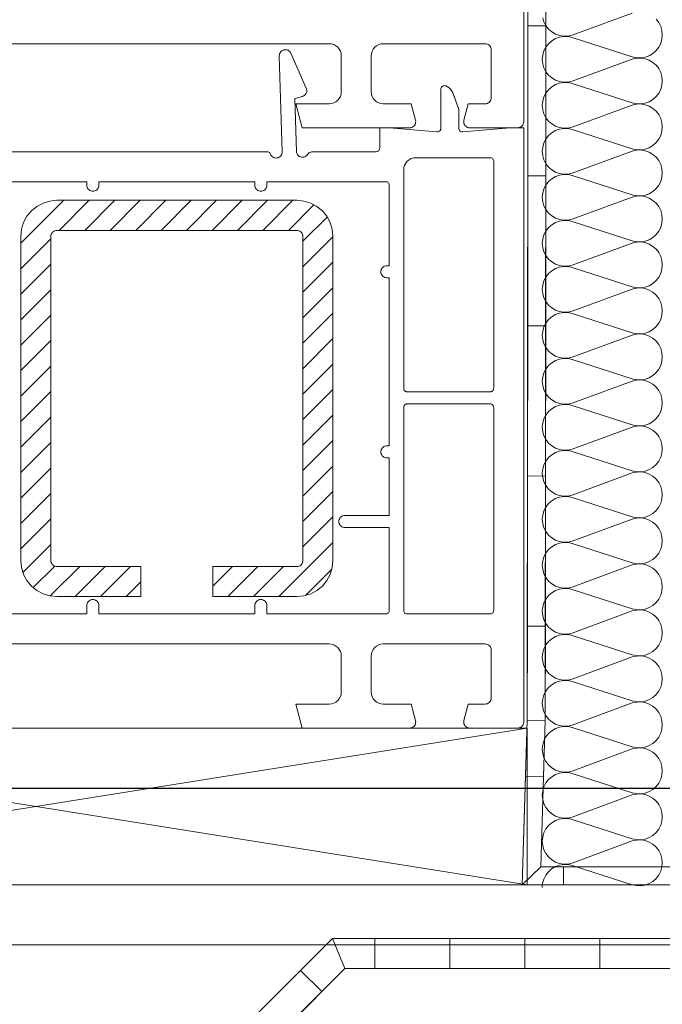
# Model space of a CAD drawing. Header units: metres. Extents: x 69 to 122.5, y -21.4 to -4.6.
# Tile 95 of 250: x 77.3829 to 77.4365, y -15.4139 to -15.3319. Entities that reach past the tile are written whole.
import ezdxf

# ---------------------------------------------------------------- set-up
doc = ezdxf.new("R2010")
doc.units = ezdxf.units.M
doc.header["$LTSCALE"] = 0.02
doc.linetypes.add('gestrichelt - 01', pattern=[2, 1, -1])
for name, color, linetype, lineweight in [('013_Beton und Stahlbetonarbeiten-330 Außenstützen', 7, 'Continuous', 25), ('013_Beton und Stahlbetonarbeiten-allg.', 7, 'Continuous', 13), ('032_Metallarbeiten-Fenster', 7, 'Continuous', 5), ('Keine', 7, 'Continuous', 9)]:
    doc.layers.add(name, color=color, linetype=linetype, lineweight=lineweight)

msp = doc.modelspace()

# ---------------------------------------------------------------- linework, layer by layer
at = {"layer": '013_Beton und Stahlbetonarbeiten-330 Außenstützen', "color": 7, "linetype": 'gestrichelt - 01', "lineweight": 25}
msp.add_lwpolyline([(77.66, -15.395915), (77.38, -15.395915), (77.38, -15.545915), (76.784, -15.545915)], dxfattribs=at)
at = {"layer": '013_Beton und Stahlbetonarbeiten-allg.', "color": 7, "linetype": 'Continuous', "lineweight": 18}
msp.add_lwpolyline([(78.572974, -16.160915), (78.722974, -16.010915), (79.2, -16.010915), (79.2, -15.410915), (77.41, -15.410915), (77.395, -15.425915), (77.395, -15.545915), (77.38, -15.560915), (76.84078, -15.560915), (76.82578, -15.575915), (76.82578, -16.160915)], close=True, dxfattribs=at)
at = {"layer": '032_Metallarbeiten-Fenster', "color": 181, "linetype": 'Continuous', "lineweight": 9, "true_color": 0x9f7fff}
for p, q in [((77.383003, -15.350516), (77.386582, -15.346937)), ((77.386203, -15.349437), (77.388703, -15.346937)), ((77.388325, -15.349437), (77.390825, -15.346937)), ((77.390446, -15.349437), (77.392946, -15.346937)), ((77.392567, -15.349437), (77.395067, -15.346937)), ((77.394689, -15.349437), (77.397189, -15.346937)), ((77.39681, -15.349437), (77.39931, -15.346937)), ((77.398931, -15.349437), (77.401431, -15.346937)), ((77.401053, -15.349437), (77.403553, -15.346937)), ((77.403174, -15.349437), (77.405674, -15.346937)), ((77.405295, -15.349437), (77.407422, -15.34731)), ((77.406503, -15.35035), (77.408527, -15.348326)), ((77.383003, -15.352637), (77.385503, -15.350137)), ((77.406503, -15.352471), (77.409003, -15.349971)), ((77.383003, -15.354758), (77.385503, -15.352258)), ((77.406503, -15.354593), (77.409003, -15.352093)), ((77.383003, -15.35688), (77.385503, -15.35438)), ((77.406503, -15.356714), (77.409003, -15.354214)), ((77.406503, -15.358835), (77.409003, -15.356335)), ((77.383003, -15.359001), (77.385503, -15.356501)), ((77.383003, -15.361122), (77.385503, -15.358622)), ((77.406503, -15.360957), (77.409003, -15.358457)), ((77.383003, -15.363243), (77.385503, -15.360743)), ((77.406503, -15.363078), (77.409003, -15.360578)), ((77.383003, -15.365365), (77.385503, -15.362865)), ((77.406503, -15.365199), (77.409003, -15.362699)), ((77.383003, -15.367486), (77.385503, -15.364986)), ((77.406503, -15.367321), (77.409003, -15.364821)), ((77.383003, -15.369607), (77.385503, -15.367107)), ((77.406503, -15.369442), (77.409003, -15.366942)), ((77.383003, -15.371729), (77.385503, -15.369229)), ((77.406503, -15.371563), (77.409003, -15.369063)), ((77.406503, -15.373685), (77.409003, -15.371185)), ((77.383003, -15.37385), (77.385503, -15.37135)), ((77.383003, -15.375971), (77.385503, -15.373471)), ((77.406503, -15.375806), (77.409003, -15.373306)), ((77.383181, -15.377915), (77.385503, -15.375593)), ((77.404494, -15.379937), (77.409003, -15.375427)), ((77.384035, -15.379183), (77.385818, -15.3774)), ((77.385456, -15.379883), (77.387902, -15.377437)), ((77.387523, -15.379937), (77.390023, -15.377437)), ((77.389645, -15.379937), (77.392145, -15.377437)), ((77.399003, -15.379063), (77.40063, -15.377437)), ((77.400251, -15.379937), (77.402751, -15.377437)), ((77.402373, -15.379937), (77.404873, -15.377437)), ((77.40671, -15.379842), (77.408909, -15.377643)), ((77.391766, -15.379937), (77.393003, -15.378699))]:
    msp.add_line(p, q, dxfattribs=at)
at = {"layer": '032_Metallarbeiten-Fenster', "color": 7, "linetype": 'Continuous', "lineweight": 18}
for p, q in [((77.425202, -15.403949), (77.3434, -15.390885)), ((77.3434, -15.403949), (77.425202, -15.390885))]:
    msp.add_line(p, q, dxfattribs=at)
at = {"layer": '032_Metallarbeiten-Fenster', "color": 7, "linetype": 'Continuous', "lineweight": 9}
msp.add_lwpolyline([(77.5577, -15.408971), (77.50325, -15.408949), (77.50325, -15.403949), (77.47175, -15.404002), (77.471706, -15.395915), (77.458514, -15.395915), (77.457937, -15.403949), (77.424778, -15.403944), (77.425202, -15.390236), (77.425278, -15.311401), (77.425278, -15.223714)], dxfattribs=at)
at = {"layer": '032_Metallarbeiten-Fenster'}
for points in [[(77.3711, -15.333895), (77.4087, -15.333895), (77.4087, -15.333895), (77.408895, -15.333914), (77.409083, -15.333971), (77.409256, -15.334064), (77.409407, -15.334188), (77.409532, -15.33434), (77.409624, -15.334512), (77.409681, -15.3347), (77.4097, -15.334895), (77.4097, -15.337895), (77.4097, -15.337895), (77.409681, -15.33809), (77.409624, -15.338278), (77.409532, -15.338451), (77.409407, -15.338602), (77.409256, -15.338727), (77.409083, -15.338819), (77.408895, -15.338876), (77.4087, -15.338895), (77.4059, -15.338895), (77.406436, -15.340895), (77.4154, -15.340895), (77.4154, -15.340895), (77.415491, -15.340887), (77.415579, -15.340862), (77.415661, -15.340821), (77.415735, -15.340767), (77.415797, -15.3407), (77.415846, -15.340622), (77.41588, -15.340537), (77.415897, -15.340447), (77.415899, -15.340356), (77.415883, -15.340266), (77.415516, -15.338895), (77.4132, -15.338895), (77.4132, -15.338895), (77.413005, -15.338876), (77.412817, -15.338819), (77.412645, -15.338727), (77.412493, -15.338602), (77.412369, -15.338451), (77.412276, -15.338278), (77.412219, -15.33809), (77.4122, -15.337895), (77.4122, -15.334895), (77.4122, -15.334895), (77.412219, -15.3347), (77.412276, -15.334512), (77.412369, -15.33434), (77.412493, -15.334188), (77.412645, -15.334064), (77.412817, -15.333971), (77.413005, -15.333914), (77.4132, -15.333895), (77.4217, -15.333895), (77.4217, -15.333895), (77.421787, -15.333903), (77.421871, -15.333925), (77.42195, -15.333962), (77.422022, -15.334012), (77.422083, -15.334074), (77.422133, -15.334145), (77.42217, -15.334224), (77.422193, -15.334308), (77.4222, -15.334395), (77.4222, -15.338395), (77.4222, -15.338395), (77.422193, -15.338482), (77.42217, -15.338566), (77.422133, -15.338645), (77.422083, -15.338717), (77.422022, -15.338778), (77.42195, -15.338828), (77.421871, -15.338865), (77.421787, -15.338888), (77.4217, -15.338895), (77.420284, -15.338895), (77.419917, -15.340266), (77.419917, -15.340266), (77.419902, -15.340356), (77.419903, -15.340447), (77.419921, -15.340537), (77.419955, -15.340622), (77.420003, -15.3407), (77.420066, -15.340767), (77.420139, -15.340821), (77.420221, -15.340862), (77.420309, -15.340887), (77.4204, -15.340895), (77.4244, -15.340895), (77.4244, -15.340895), (77.424498, -15.340886), (77.424591, -15.340857), (77.424678, -15.340811), (77.424754, -15.340749), (77.424816, -15.340673), (77.424862, -15.340587), (77.424891, -15.340493), (77.4249, -15.340395), (77.4249, -15.290905)], [(77.3711, -15.383885), (77.4087, -15.383885), (77.4087, -15.383885), (77.408895, -15.383904), (77.409083, -15.383961), (77.409256, -15.384054), (77.409407, -15.384178), (77.409532, -15.38433), (77.409624, -15.384503), (77.409681, -15.38469), (77.4097, -15.384885), (77.4097, -15.387885), (77.4097, -15.387885), (77.409681, -15.38808), (77.409624, -15.388268), (77.409532, -15.388441), (77.409407, -15.388592), (77.409256, -15.388717), (77.409083, -15.388809), (77.408895, -15.388866), (77.4087, -15.388885), (77.4059, -15.388885), (77.406436, -15.390885), (77.4154, -15.390885), (77.4154, -15.390885), (77.415491, -15.390877), (77.415579, -15.390852), (77.415661, -15.390811), (77.415735, -15.390757), (77.415797, -15.39069), (77.415846, -15.390612), (77.41588, -15.390527), (77.415897, -15.390437), (77.415899, -15.390346), (77.415883, -15.390256), (77.415516, -15.388885), (77.4132, -15.388885), (77.4132, -15.388885), (77.413005, -15.388866), (77.412817, -15.388809), (77.412645, -15.388717), (77.412493, -15.388592), (77.412369, -15.388441), (77.412276, -15.388268), (77.412219, -15.38808), (77.4122, -15.387885), (77.4122, -15.384885), (77.4122, -15.384885), (77.412219, -15.38469), (77.412276, -15.384503), (77.412369, -15.38433), (77.412493, -15.384178), (77.412645, -15.384054), (77.412817, -15.383961), (77.413005, -15.383904), (77.4132, -15.383885), (77.4217, -15.383885), (77.4217, -15.383885), (77.421787, -15.383893), (77.421871, -15.383915), (77.42195, -15.383952), (77.422022, -15.384002), (77.422083, -15.384064), (77.422133, -15.384135), (77.42217, -15.384214), (77.422193, -15.384298), (77.4222, -15.384385), (77.4222, -15.388385), (77.4222, -15.388385), (77.422193, -15.388472), (77.42217, -15.388556), (77.422133, -15.388635), (77.422083, -15.388707), (77.422022, -15.388768), (77.42195, -15.388818), (77.421871, -15.388855), (77.421787, -15.388878), (77.4217, -15.388885), (77.420284, -15.388885), (77.419917, -15.390256), (77.419917, -15.390256), (77.419902, -15.390346), (77.419903, -15.390437), (77.419921, -15.390527), (77.419955, -15.390612), (77.420003, -15.39069), (77.420066, -15.390757), (77.420139, -15.390812), (77.420221, -15.390852), (77.420309, -15.390877), (77.4204, -15.390885), (77.4244, -15.390885), (77.4244, -15.390885), (77.424498, -15.390876), (77.424591, -15.390847), (77.424678, -15.390801), (77.424754, -15.390739), (77.424816, -15.390663), (77.424862, -15.390577), (77.424891, -15.390483), (77.4249, -15.390385), (77.4249, -15.340895), (77.423786, -15.340895), (77.419826, -15.341242), (77.419826, -15.341242), (77.419771, -15.341241), (77.419717, -15.341231), (77.419665, -15.341211), (77.419619, -15.341182), (77.419578, -15.341144), (77.419545, -15.3411), (77.41952, -15.341051), (77.419505, -15.340998), (77.4195, -15.340943), (77.4195, -15.339561), (77.4195, -15.339561), (77.419485, -15.339388), (77.41944, -15.339219), (77.418996, -15.337999), (77.418996, -15.337999), (77.418923, -15.337842), (77.418824, -15.337701), (77.418702, -15.337578), (77.418561, -15.337478), (77.418405, -15.337404), (77.418405, -15.337404), (77.418349, -15.337389), (77.418291, -15.337385), (77.418234, -15.337393), (77.418179, -15.337411), (77.418129, -15.337439), (77.418085, -15.337476), (77.418049, -15.337521), (77.418022, -15.337572), (77.418006, -15.337628), (77.418, -15.337685), (77.418, -15.340943), (77.418, -15.340943), (77.417995, -15.340998), (77.41798, -15.341051), (77.417955, -15.3411), (77.417922, -15.341144), (77.417882, -15.341182), (77.417835, -15.341211), (77.417783, -15.341231), (77.417729, -15.341241), (77.417674, -15.341242), (77.413714, -15.340895), (77.4129, -15.340895), (77.4129, -15.342585), (77.4129, -15.342585), (77.412896, -15.342637), (77.412882, -15.342688), (77.41286, -15.342735), (77.41283, -15.342778), (77.412793, -15.342815), (77.41275, -15.342845), (77.412703, -15.342867), (77.412652, -15.342881), (77.4126, -15.342885), (77.407316, -15.342885), (77.407316, -15.342885), (77.407232, -15.342892), (77.407151, -15.342913), (77.407074, -15.342948), (77.407004, -15.342994), (77.406943, -15.343052), (77.406892, -15.34312), (77.406892, -15.34312), (77.406832, -15.343197), (77.406758, -15.343261), (77.406673, -15.34331), (77.40658, -15.343341), (77.406483, -15.343354), (77.406385, -15.343347), (77.406291, -15.343321), (77.406203, -15.343278), (77.406126, -15.343218), (77.406061, -15.343144), (77.406013, -15.343059), (77.405981, -15.342966), (77.405969, -15.342868), (77.405841, -15.33847), (77.406466, -15.338283), (77.406466, -15.338283), (77.406553, -15.338248), (77.406632, -15.338197), (77.4067, -15.338132), (77.406755, -15.338056), (77.406794, -15.33797), (77.406817, -15.337879), (77.406822, -15.337785), (77.40681, -15.337692), (77.40678, -15.337603), (77.405495, -15.33469), (77.405495, -15.33469), (77.405454, -15.334615), (77.4054, -15.334548), (77.405336, -15.334491), (77.405262, -15.334445), (77.405182, -15.334414), (77.405098, -15.334396), (77.405012, -15.334393), (77.404927, -15.334404), (77.404927, -15.334404), (77.404845, -15.33443), (77.404769, -15.33447), (77.404701, -15.334522), (77.404642, -15.334586), (77.404596, -15.334658), (77.404562, -15.334737), (77.404543, -15.334821), (77.404538, -15.334907), (77.404769, -15.342903), (77.404769, -15.342903), (77.404764, -15.342991), (77.404744, -15.343077), (77.404708, -15.343158), (77.404659, -15.343231), (77.404598, -15.343295), (77.404526, -15.343347), (77.404447, -15.343385), (77.404362, -15.343409), (77.404362, -15.343409), (77.404274, -15.343418), (77.404186, -15.343411), (77.4041, -15.343388), (77.40402, -15.343351), (77.403948, -15.3433), (77.403886, -15.343238), (77.403835, -15.343165), (77.403798, -15.343085), (77.403798, -15.343085), (77.403777, -15.343037), (77.403747, -15.342994), (77.40371, -15.342956), (77.403667, -15.342926), (77.403619, -15.342903), (77.403568, -15.34289), (77.403516, -15.342885), (77.362353, -15.342885)], [(77.3786, -15.345385), (77.3885, -15.345385), (77.3885, -15.345685), (77.3885, -15.345685), (77.388508, -15.345772), (77.38853, -15.345856), (77.388567, -15.345935), (77.388617, -15.346007), (77.388679, -15.346068), (77.38875, -15.346118), (77.388829, -15.346155), (77.388913, -15.346178), (77.389, -15.346185), (77.389, -15.346185), (77.389087, -15.346178), (77.389171, -15.346155), (77.38925, -15.346118), (77.389321, -15.346068), (77.389383, -15.346007), (77.389433, -15.345935), (77.38947, -15.345856), (77.389492, -15.345772), (77.3895, -15.345685), (77.3895, -15.345385), (77.4025, -15.345385), (77.4025, -15.345685), (77.4025, -15.345685), (77.402508, -15.345772), (77.40253, -15.345856), (77.402567, -15.345935), (77.402617, -15.346007), (77.402679, -15.346068), (77.40275, -15.346118), (77.402829, -15.346155), (77.402913, -15.346178), (77.403, -15.346185), (77.403, -15.346185), (77.403087, -15.346178), (77.403171, -15.346155), (77.40325, -15.346118), (77.403321, -15.346068), (77.403383, -15.346007), (77.403433, -15.345935), (77.40347, -15.345856), (77.403492, -15.345772), (77.4035, -15.345685), (77.4035, -15.345385), (77.4134, -15.345385), (77.4134, -15.345385), (77.413459, -15.345391), (77.413515, -15.345408), (77.413567, -15.345436), (77.413612, -15.345473), (77.41365, -15.345519), (77.413677, -15.34557), (77.413694, -15.345627), (77.4137, -15.345685), (77.4137, -15.352385), (77.4135, -15.352385), (77.4135, -15.352385), (77.413413, -15.352393), (77.413329, -15.352415), (77.41325, -15.352452), (77.413179, -15.352502), (77.413117, -15.352564), (77.413067, -15.352635), (77.41303, -15.352714), (77.413008, -15.352798), (77.413, -15.352885), (77.413, -15.352885), (77.413008, -15.352972), (77.41303, -15.353056), (77.413067, -15.353135), (77.413117, -15.353207), (77.413179, -15.353268), (77.41325, -15.353318), (77.413329, -15.353355), (77.413413, -15.353378), (77.4135, -15.353385), (77.4137, -15.353385), (77.4137, -15.367385), (77.4135, -15.367385), (77.4135, -15.367385), (77.413413, -15.367393), (77.413329, -15.367415), (77.41325, -15.367452), (77.413179, -15.367502), (77.413117, -15.367564), (77.413067, -15.367635), (77.41303, -15.367714), (77.413008, -15.367798), (77.413, -15.367885), (77.413, -15.367885), (77.413008, -15.367972), (77.41303, -15.368056), (77.413067, -15.368135), (77.413117, -15.368207), (77.413179, -15.368268), (77.41325, -15.368318), (77.413329, -15.368355), (77.413413, -15.368378), (77.4135, -15.368385), (77.4137, -15.368385), (77.4137, -15.373185), (77.41, -15.373185), (77.41, -15.373185), (77.409913, -15.373193), (77.409829, -15.373215), (77.40975, -15.373252), (77.409679, -15.373302), (77.409617, -15.373364), (77.409567, -15.373435), (77.40953, -15.373514), (77.409508, -15.373598), (77.4095, -15.373685), (77.4095, -15.373685), (77.409508, -15.373772), (77.40953, -15.373856), (77.409567, -15.373935), (77.409617, -15.374007), (77.409679, -15.374068), (77.40975, -15.374118), (77.409829, -15.374155), (77.409913, -15.374178), (77.41, -15.374185), (77.4137, -15.374185), (77.4137, -15.381085), (77.4137, -15.381085), (77.413696, -15.381137), (77.413682, -15.381188), (77.41366, -15.381235), (77.41363, -15.381278), (77.413593, -15.381315), (77.41355, -15.381345), (77.413503, -15.381367), (77.413452, -15.381381), (77.4134, -15.381385), (77.4035, -15.381385), (77.4035, -15.380685), (77.4035, -15.380685), (77.403492, -15.380598), (77.40347, -15.380514), (77.403433, -15.380435), (77.403383, -15.380364), (77.403321, -15.380302), (77.40325, -15.380252), (77.403171, -15.380215), (77.403087, -15.380193), (77.403, -15.380185), (77.403, -15.380185), (77.402913, -15.380193), (77.402829, -15.380215), (77.40275, -15.380252), (77.402679, -15.380302), (77.402617, -15.380364), (77.402567, -15.380435), (77.40253, -15.380514), (77.402508, -15.380598), (77.4025, -15.380685), (77.4025, -15.381385), (77.3895, -15.381385), (77.3895, -15.380685), (77.3895, -15.380685), (77.389492, -15.380598), (77.38947, -15.380514), (77.389433, -15.380435), (77.389383, -15.380364), (77.389321, -15.380302), (77.38925, -15.380252), (77.389171, -15.380215), (77.389087, -15.380193), (77.389, -15.380185), (77.389, -15.380185), (77.388913, -15.380193), (77.388829, -15.380215), (77.38875, -15.380252), (77.388679, -15.380302), (77.388617, -15.380364), (77.388567, -15.380435), (77.38853, -15.380514), (77.388508, -15.380598), (77.3885, -15.380685), (77.3885, -15.381385), (77.3786, -15.381385)]]:
    msp.add_lwpolyline(points, dxfattribs=at)
for points in [[(77.4152, -15.362885), (77.4221, -15.362885), (77.4221, -15.362885), (77.422152, -15.362881), (77.422203, -15.362867), (77.42225, -15.362845), (77.422293, -15.362815), (77.42233, -15.362778), (77.42236, -15.362735), (77.422382, -15.362688), (77.422396, -15.362637), (77.4224, -15.362585), (77.4224, -15.343685), (77.4224, -15.343685), (77.422394, -15.343627), (77.422377, -15.34357), (77.42235, -15.343519), (77.422312, -15.343473), (77.422267, -15.343436), (77.422215, -15.343408), (77.422159, -15.343391), (77.4221, -15.343385), (77.4159, -15.343385), (77.4159, -15.343385), (77.415705, -15.343404), (77.415517, -15.343461), (77.415345, -15.343554), (77.415193, -15.343678), (77.415069, -15.34383), (77.414976, -15.344002), (77.414919, -15.34419), (77.4149, -15.344385), (77.4149, -15.362585), (77.4149, -15.362585), (77.414905, -15.362637), (77.414918, -15.362688), (77.41494, -15.362735), (77.41497, -15.362778), (77.415007, -15.362815), (77.41505, -15.362845), (77.415097, -15.362867), (77.415148, -15.362881)], [(77.406003, -15.349437), (77.40609, -15.349444), (77.406174, -15.349467), (77.406253, -15.349504), (77.406325, -15.349554), (77.406386, -15.349615), (77.406436, -15.349687), (77.406473, -15.349766), (77.406496, -15.34985), (77.406503, -15.349937), (77.406503, -15.376937), (77.406503, -15.376937), (77.406496, -15.377023), (77.406473, -15.377108), (77.406436, -15.377187), (77.406386, -15.377258), (77.406325, -15.37732), (77.406253, -15.37737), (77.406174, -15.377407), (77.40609, -15.377429), (77.406003, -15.377437), (77.399003, -15.377437), (77.399003, -15.379937), (77.406003, -15.379937), (77.406003, -15.379937), (77.406588, -15.379879), (77.407151, -15.379708), (77.40767, -15.379431), (77.408124, -15.379058), (77.408497, -15.378603), (77.408775, -15.378085), (77.408945, -15.377522), (77.409003, -15.376937), (77.409003, -15.349937), (77.409003, -15.349937), (77.408945, -15.349351), (77.408775, -15.348789), (77.408497, -15.34827), (77.408124, -15.347816), (77.40767, -15.347443), (77.407151, -15.347165), (77.406588, -15.346994), (77.406003, -15.346937), (77.386003, -15.346937), (77.386003, -15.346937), (77.385418, -15.346994), (77.384855, -15.347165), (77.384337, -15.347443), (77.383882, -15.347816), (77.383509, -15.34827), (77.383232, -15.348789), (77.383061, -15.349351), (77.383003, -15.349937), (77.383003, -15.376937), (77.383003, -15.376937), (77.383061, -15.377522), (77.383232, -15.378085), (77.383509, -15.378603), (77.383882, -15.379058), (77.384337, -15.379431), (77.384855, -15.379708), (77.385418, -15.379879), (77.386003, -15.379937), (77.393003, -15.379937), (77.393003, -15.377437), (77.386003, -15.377437), (77.386003, -15.377437), (77.385916, -15.377429), (77.385832, -15.377407), (77.385753, -15.37737), (77.385682, -15.37732), (77.38562, -15.377258), (77.38557, -15.377187), (77.385533, -15.377108), (77.385511, -15.377023), (77.385503, -15.376937), (77.385503, -15.349937), (77.385503, -15.349937), (77.385511, -15.34985), (77.385533, -15.349766), (77.38557, -15.349687), (77.38562, -15.349615), (77.385682, -15.349554), (77.385753, -15.349504), (77.385832, -15.349467), (77.385916, -15.349444), (77.386003, -15.349437)], [(77.4221, -15.363885), (77.4152, -15.363885), (77.4152, -15.363885), (77.415148, -15.36389), (77.415097, -15.363903), (77.41505, -15.363925), (77.415007, -15.363955), (77.41497, -15.363992), (77.41494, -15.364035), (77.414918, -15.364083), (77.414905, -15.364133), (77.4149, -15.364185), (77.4149, -15.381085), (77.4149, -15.381085), (77.414905, -15.381137), (77.414918, -15.381188), (77.41494, -15.381235), (77.41497, -15.381278), (77.415007, -15.381315), (77.41505, -15.381345), (77.415097, -15.381367), (77.415148, -15.381381), (77.4152, -15.381385), (77.4221, -15.381385), (77.4221, -15.381385), (77.422159, -15.381379), (77.422215, -15.381362), (77.422267, -15.381335), (77.422312, -15.381297), (77.42235, -15.381252), (77.422377, -15.3812), (77.422394, -15.381144), (77.4224, -15.381085), (77.4224, -15.364185), (77.4224, -15.364185), (77.422394, -15.364127), (77.422377, -15.36407), (77.42235, -15.364019), (77.422312, -15.363973), (77.422267, -15.363936), (77.422215, -15.363908), (77.422159, -15.363891)]]:
    msp.add_lwpolyline(points, close=True, dxfattribs=at)
at = {"layer": '032_Metallarbeiten-Fenster', "color": 7, "linetype": 'Continuous', "lineweight": 18}
for points in [[(77.3434, -15.390885), (77.425202, -15.390885), (77.425202, -15.403949), (77.3434, -15.403949)], [(77.342589, -15.403949), (77.50325, -15.403949), (77.50325, -15.408949), (77.342589, -15.408949)]]:
    msp.add_lwpolyline(points, close=True, dxfattribs=at)
at = {"layer": 'Keine', "color": 7, "linetype": 'Continuous', "lineweight": 9}
for points in [[(77.557701, -15.407471), (77.50475, -15.407449), (77.50475, -15.402446), (77.473242, -15.402499), (77.473198, -15.394415), (77.457118, -15.394415), (77.456541, -15.402449), (77.426325, -15.402445), (77.426702, -15.39026), (77.426778, -15.311402), (77.426778, -15.223714)], [(77.428952, -15.402136), (77.4286, -15.402214), (77.428241, -15.402224), (77.427886, -15.402167), (77.427548, -15.402045), (77.427238, -15.401861), (77.426969, -15.401623), (77.426749, -15.401339), (77.426586, -15.401018), (77.426485, -15.400673), (77.426452, -15.400315), (77.426485, -15.399956), (77.426586, -15.399611), (77.426749, -15.399291), (77.426969, -15.399006), (77.427238, -15.398768), (77.427548, -15.398584), (77.427886, -15.398462), (77.428241, -15.398405), (77.4286, -15.398416), (77.428952, -15.398493), (77.433952, -15.4001), (77.433952, -15.4001), (77.434303, -15.400178), (77.434663, -15.400188), (77.435018, -15.400131), (77.435356, -15.400009), (77.435665, -15.399826), (77.435935, -15.399587), (77.436155, -15.399303), (77.436318, -15.398982), (77.436419, -15.398637), (77.436452, -15.398279), (77.436419, -15.397921), (77.436318, -15.397575), (77.436155, -15.397254), (77.435935, -15.39697), (77.435665, -15.396732), (77.435356, -15.396548), (77.435018, -15.396426), (77.434663, -15.396369), (77.434303, -15.39638), (77.433952, -15.396457), (77.428952, -15.398306), (77.428952, -15.398306), (77.4286, -15.398383), (77.428241, -15.398394), (77.427886, -15.398337), (77.427548, -15.398214), (77.427238, -15.398031), (77.426969, -15.397793), (77.426749, -15.397508), (77.426586, -15.397188), (77.426485, -15.396842), (77.426452, -15.396484), (77.426485, -15.396126), (77.426586, -15.395781), (77.426749, -15.39546), (77.426969, -15.395176), (77.427238, -15.394938), (77.427548, -15.394754), (77.427886, -15.394632), (77.428241, -15.394575), (77.4286, -15.394585), (77.428952, -15.394663), (77.433952, -15.39627), (77.433952, -15.39627), (77.434303, -15.396348), (77.434663, -15.396358), (77.435018, -15.396301), (77.435356, -15.396179), (77.435665, -15.395995), (77.435935, -15.395757), (77.436155, -15.395473), (77.436318, -15.395152), (77.436419, -15.394807), (77.436452, -15.394448), (77.436419, -15.39409), (77.436318, -15.393745), (77.436155, -15.393424), (77.435935, -15.39314), (77.435665, -15.392902), (77.435356, -15.392718), (77.435018, -15.392596), (77.434663, -15.392539), (77.434303, -15.392549), (77.433952, -15.392627), (77.428952, -15.394475), (77.428952, -15.394475), (77.4286, -15.394553), (77.428241, -15.394563), (77.427886, -15.394507), (77.427548, -15.394384), (77.427238, -15.394201), (77.426969, -15.393962), (77.426749, -15.393678), (77.426586, -15.393357), (77.426485, -15.393012), (77.426452, -15.392654), (77.426485, -15.392296), (77.426586, -15.391951), (77.426749, -15.39163), (77.426969, -15.391346), (77.427238, -15.391107), (77.427548, -15.390924), (77.427886, -15.390802), (77.428241, -15.390745), (77.4286, -15.390755), (77.428952, -15.390833), (77.433952, -15.39244), (77.433952, -15.39244), (77.434303, -15.392517), (77.434663, -15.392528), (77.435018, -15.392471), (77.435356, -15.392349), (77.435665, -15.392165), (77.435935, -15.391927), (77.436155, -15.391642), (77.436318, -15.391322), (77.436419, -15.390976), (77.436452, -15.390618), (77.436419, -15.39026), (77.436318, -15.389915), (77.436155, -15.389594), (77.435935, -15.389309), (77.435665, -15.389071), (77.435356, -15.388888), (77.435018, -15.388765), (77.434663, -15.388709), (77.434303, -15.388719), (77.433952, -15.388797), (77.428952, -15.390645), (77.428952, -15.390645), (77.4286, -15.390723), (77.428241, -15.390733), (77.427886, -15.390676), (77.427548, -15.390554), (77.427238, -15.39037), (77.426969, -15.390132), (77.426749, -15.389848), (77.426586, -15.389527), (77.426485, -15.389182), (77.426452, -15.388824), (77.426485, -15.388466), (77.426586, -15.38812), (77.426749, -15.3878), (77.426969, -15.387515), (77.427238, -15.387277), (77.427548, -15.387094), (77.427886, -15.386971), (77.428241, -15.386914), (77.4286, -15.386925), (77.428952, -15.387002), (77.433952, -15.388609), (77.433952, -15.388609), (77.434303, -15.388687), (77.434663, -15.388698), (77.435018, -15.388641), (77.435356, -15.388518), (77.435665, -15.388335), (77.435935, -15.388097), (77.436155, -15.387812), (77.436318, -15.387492), (77.436419, -15.387146), (77.436452, -15.386788), (77.436419, -15.38643), (77.436318, -15.386084), (77.436155, -15.385764), (77.435935, -15.385479), (77.435665, -15.385241), (77.435356, -15.385058), (77.435018, -15.384935), (77.434663, -15.384878), (77.434303, -15.384889), (77.433952, -15.384967), (77.428952, -15.386815), (77.428952, -15.386815), (77.4286, -15.386892), (77.428241, -15.386903), (77.427886, -15.386846), (77.427548, -15.386724), (77.427238, -15.38654), (77.426969, -15.386302), (77.426749, -15.386018), (77.426586, -15.385697), (77.426485, -15.385352), (77.426452, -15.384993), (77.426485, -15.384635), (77.426586, -15.38429), (77.426749, -15.383969), (77.426969, -15.383685), (77.427238, -15.383447), (77.427548, -15.383263), (77.427886, -15.383141), (77.428241, -15.383084), (77.4286, -15.383095), (77.428952, -15.383172), (77.433952, -15.384779), (77.433952, -15.384779), (77.434303, -15.384857), (77.434663, -15.384867), (77.435018, -15.38481), (77.435356, -15.384688), (77.435665, -15.384505), (77.435935, -15.384266), (77.436155, -15.383982), (77.436318, -15.383661), (77.436419, -15.383316), (77.436452, -15.382958), (77.436419, -15.382599), (77.436318, -15.382254), (77.436155, -15.381933), (77.435935, -15.381649), (77.435665, -15.381411), (77.435356, -15.381227), (77.435018, -15.381105), (77.434663, -15.381048), (77.434303, -15.381059), (77.433952, -15.381136), (77.428952, -15.382985), (77.428952, -15.382985), (77.4286, -15.383062), (77.428241, -15.383073), (77.427886, -15.383016), (77.427548, -15.382893), (77.427238, -15.38271), (77.426969, -15.382472), (77.426749, -15.382187), (77.426586, -15.381867), (77.426485, -15.381521), (77.426452, -15.381163), (77.426485, -15.380805), (77.426586, -15.38046), (77.426749, -15.380139), (77.426969, -15.379855), (77.427238, -15.379617), (77.427548, -15.379433), (77.427886, -15.379311), (77.428241, -15.379254), (77.4286, -15.379264), (77.428952, -15.379342), (77.433952, -15.380949), (77.433952, -15.380949), (77.434303, -15.381026), (77.434663, -15.381037), (77.435018, -15.38098), (77.435356, -15.380858), (77.435665, -15.380674), (77.435935, -15.380436), (77.436155, -15.380152), (77.436318, -15.379831), (77.436419, -15.379486), (77.436452, -15.379127), (77.436419, -15.378769), (77.436318, -15.378424), (77.436155, -15.378103), (77.435935, -15.377819), (77.435665, -15.377581), (77.435356, -15.377397), (77.435018, -15.377275), (77.434663, -15.377218), (77.434303, -15.377228), (77.433952, -15.377306), (77.428952, -15.379154), (77.428952, -15.379154), (77.4286, -15.379232), (77.428241, -15.379242), (77.427886, -15.379185), (77.427548, -15.379063), (77.427238, -15.37888), (77.426969, -15.378641), (77.426749, -15.378357), (77.426586, -15.378036), (77.426485, -15.377691), (77.426452, -15.377333), (77.426485, -15.376975), (77.426586, -15.376629), (77.426749, -15.376309), (77.426969, -15.376025), (77.427238, -15.375786), (77.427548, -15.375603), (77.427886, -15.37548), (77.428241, -15.375423), (77.4286, -15.375434), (77.428952, -15.375512), (77.433952, -15.377118), (77.433952, -15.377118), (77.434303, -15.377196), (77.434663, -15.377207), (77.435018, -15.37715), (77.435356, -15.377027), (77.435665, -15.376844), (77.435935, -15.376606), (77.436155, -15.376321), (77.436318, -15.376001), (77.436419, -15.375655), (77.436452, -15.375297), (77.436419, -15.374939), (77.436318, -15.374593), (77.436155, -15.374273), (77.435935, -15.373988), (77.435665, -15.37375), (77.435356, -15.373567), (77.435018, -15.373444), (77.434663, -15.373387), (77.434303, -15.373398), (77.433952, -15.373476), (77.428952, -15.375324), (77.428952, -15.375324), (77.4286, -15.375402), (77.428241, -15.375412), (77.427886, -15.375355), (77.427548, -15.375233), (77.427238, -15.375049), (77.426969, -15.374811), (77.426749, -15.374527), (77.426586, -15.374206), (77.426485, -15.373861), (77.426452, -15.373503), (77.426485, -15.373145), (77.426586, -15.372799), (77.426749, -15.372479), (77.426969, -15.372194), (77.427238, -15.371956), (77.427548, -15.371773), (77.427886, -15.37165), (77.428241, -15.371593), (77.4286, -15.371604), (77.428952, -15.371681), (77.433952, -15.373288), (77.433952, -15.373288), (77.434303, -15.373366), (77.434663, -15.373376), (77.435018, -15.37332), (77.435356, -15.373197), (77.435665, -15.373014), (77.435935, -15.372776), (77.436155, -15.372491), (77.436318, -15.37217), (77.436419, -15.371825), (77.436452, -15.371467), (77.436419, -15.371109), (77.436318, -15.370763), (77.436155, -15.370443), (77.435935, -15.370158), (77.435665, -15.36992), (77.435356, -15.369736), (77.435018, -15.369614), (77.434663, -15.369557), (77.434303, -15.369568), (77.433952, -15.369645), (77.428952, -15.371494), (77.428952, -15.371494), (77.4286, -15.371571), (77.428241, -15.371582), (77.427886, -15.371525), (77.427548, -15.371403), (77.427238, -15.371219), (77.426969, -15.370981), (77.426749, -15.370696), (77.426586, -15.370376), (77.426485, -15.37003), (77.426452, -15.369672), (77.426485, -15.369314), (77.426586, -15.368969), (77.426749, -15.368648), (77.426969, -15.368364), (77.427238, -15.368126), (77.427548, -15.367942), (77.427886, -15.36782), (77.428241, -15.367763), (77.4286, -15.367773), (77.428952, -15.367851), (77.433952, -15.369458), (77.433952, -15.369458), (77.434303, -15.369536), (77.434663, -15.369546), (77.435018, -15.369489), (77.435356, -15.369367), (77.435665, -15.369183), (77.435935, -15.368945), (77.436155, -15.368661), (77.436318, -15.36834), (77.436419, -15.367995), (77.436452, -15.367637), (77.436419, -15.367278), (77.436318, -15.366933), (77.436155, -15.366612), (77.435935, -15.366328), (77.435665, -15.36609), (77.435356, -15.365906), (77.435018, -15.365784), (77.434663, -15.365727), (77.434303, -15.365737), (77.433952, -15.365815), (77.428952, -15.367664), (77.428952, -15.367664), (77.4286, -15.367741), (77.428241, -15.367752), (77.427886, -15.367695), (77.427548, -15.367572), (77.427238, -15.367389), (77.426969, -15.367151), (77.426749, -15.366866), (77.426586, -15.366546), (77.426485, -15.3662), (77.426452, -15.365842), (77.426485, -15.365484), (77.426586, -15.365139), (77.426749, -15.364818), (77.426969, -15.364534), (77.427238, -15.364296), (77.427548, -15.364112), (77.427886, -15.36399), (77.428241, -15.363933), (77.4286, -15.363943), (77.428952, -15.364021), (77.433952, -15.365628), (77.433952, -15.365628), (77.434303, -15.365705), (77.434663, -15.365716), (77.435018, -15.365659), (77.435356, -15.365537), (77.435665, -15.365353), (77.435935, -15.365115), (77.436155, -15.364831), (77.436318, -15.36451), (77.436419, -15.364164), (77.436452, -15.363806), (77.436419, -15.363448), (77.436318, -15.363103), (77.436155, -15.362782), (77.435935, -15.362498), (77.435665, -15.362259), (77.435356, -15.362076), (77.435018, -15.361954), (77.434663, -15.361897), (77.434303, -15.361907), (77.433952, -15.361985), (77.428952, -15.363833), (77.428952, -15.363833), (77.4286, -15.363911), (77.428241, -15.363921), (77.427886, -15.363864), (77.427548, -15.363742), (77.427238, -15.363558), (77.426969, -15.36332), (77.426749, -15.363036), (77.426586, -15.362715), (77.426485, -15.36237), (77.426452, -15.362012), (77.426485, -15.361654), (77.426586, -15.361308), (77.426749, -15.360988), (77.426969, -15.360703), (77.427238, -15.360465), (77.427548, -15.360282), (77.427886, -15.360159), (77.428241, -15.360102), (77.4286, -15.360113), (77.428952, -15.360191), (77.433952, -15.361797), (77.433952, -15.361797), (77.434303, -15.361875), (77.434663, -15.361886), (77.435018, -15.361829), (77.435356, -15.361706), (77.435665, -15.361523), (77.435935, -15.361285), (77.436155, -15.361), (77.436318, -15.36068), (77.436419, -15.360334), (77.436452, -15.359976), (77.436419, -15.359618), (77.436318, -15.359272), (77.436155, -15.358952), (77.435935, -15.358667), (77.435665, -15.358429), (77.435356, -15.358246), (77.435018, -15.358123), (77.434663, -15.358066), (77.434303, -15.358077), (77.433952, -15.358155), (77.428952, -15.360003), (77.428952, -15.360003), (77.4286, -15.360081), (77.428241, -15.360091), (77.427886, -15.360034), (77.427548, -15.359912), (77.427238, -15.359728), (77.426969, -15.35949), (77.426749, -15.359206), (77.426586, -15.358885), (77.426485, -15.35854), (77.426452, -15.358182), (77.426485, -15.357824), (77.426586, -15.357478), (77.426749, -15.357158), (77.426969, -15.356873), (77.427238, -15.356635), (77.427548, -15.356452), (77.427886, -15.356329), (77.428241, -15.356272), (77.4286, -15.356283), (77.428952, -15.35636), (77.433952, -15.357967), (77.433952, -15.357967), (77.434303, -15.358045), (77.434663, -15.358055), (77.435018, -15.357999), (77.435356, -15.357876), (77.435665, -15.357693), (77.435935, -15.357454), (77.436155, -15.35717), (77.436318, -15.356849), (77.436419, -15.356504), (77.436452, -15.356146), (77.436419, -15.355788), (77.436318, -15.355442), (77.436155, -15.355122), (77.435935, -15.354837), (77.435665, -15.354599), (77.435356, -15.354415), (77.435018, -15.354293), (77.434663, -15.354236), (77.434303, -15.354247), (77.433952, -15.354324), (77.428952, -15.356173), (77.428952, -15.356173), (77.4286, -15.35625), (77.428241, -15.356261), (77.427886, -15.356204), (77.427548, -15.356081), (77.427238, -15.355898), (77.426969, -15.35566), (77.426749, -15.355375), (77.426586, -15.355055), (77.426485, -15.354709), (77.426452, -15.354351), (77.426485, -15.353993), (77.426586, -15.353648), (77.426749, -15.353327), (77.426969, -15.353043), (77.427238, -15.352805), (77.427548, -15.352621), (77.427886, -15.352499), (77.428241, -15.352442), (77.4286, -15.352452), (77.428952, -15.35253), (77.433952, -15.354137), (77.433952, -15.354137), (77.434303, -15.354215), (77.434663, -15.354225), (77.435018, -15.354168), (77.435356, -15.354046), (77.435665, -15.353862), (77.435935, -15.353624), (77.436155, -15.35334), (77.436318, -15.353019), (77.436419, -15.352674), (77.436452, -15.352316), (77.436419, -15.351957), (77.436318, -15.351612), (77.436155, -15.351291), (77.435935, -15.351007), (77.435665, -15.350769), (77.435356, -15.350585), (77.435018, -15.350463), (77.434663, -15.350406), (77.434303, -15.350416), (77.433952, -15.350494), (77.428952, -15.352342), (77.428952, -15.352342), (77.4286, -15.35242), (77.428241, -15.352431), (77.427886, -15.352374), (77.427548, -15.352251), (77.427238, -15.352068), (77.426969, -15.351829), (77.426749, -15.351545), (77.426586, -15.351225), (77.426485, -15.350879), (77.426452, -15.350521), (77.426485, -15.350163), (77.426586, -15.349818), (77.426749, -15.349497), (77.426969, -15.349213), (77.427238, -15.348975), (77.427548, -15.348791), (77.427886, -15.348669), (77.428241, -15.348612), (77.4286, -15.348622), (77.428952, -15.3487), (77.433952, -15.350307), (77.433952, -15.350307), (77.434303, -15.350384), (77.434663, -15.350395), (77.435018, -15.350338), (77.435356, -15.350216), (77.435665, -15.350032), (77.435935, -15.349794), (77.436155, -15.349509), (77.436318, -15.349189), (77.436419, -15.348843), (77.436452, -15.348485), (77.436419, -15.348127), (77.436318, -15.347782), (77.436155, -15.347461), (77.435935, -15.347177), (77.435665, -15.346938), (77.435356, -15.346755), (77.435018, -15.346632), (77.434663, -15.346576), (77.434303, -15.346586), (77.433952, -15.346664), (77.428952, -15.348512), (77.428952, -15.348512), (77.4286, -15.34859), (77.428241, -15.3486), (77.427886, -15.348543), (77.427548, -15.348421), (77.427238, -15.348237), (77.426969, -15.347999), (77.426749, -15.347715), (77.426586, -15.347394), (77.426485, -15.347049), (77.426452, -15.346691), (77.426485, -15.346333), (77.426586, -15.345987), (77.426749, -15.345667), (77.426969, -15.345382), (77.427238, -15.345144), (77.427548, -15.344961), (77.427886, -15.344838), (77.428241, -15.344781), (77.4286, -15.344792), (77.428952, -15.344869), (77.433952, -15.346476), (77.433952, -15.346476), (77.434303, -15.346554), (77.434663, -15.346565), (77.435018, -15.346508), (77.435356, -15.346385), (77.435665, -15.346202), (77.435935, -15.345964), (77.436155, -15.345679), (77.436318, -15.345359), (77.436419, -15.345013), (77.436452, -15.344655), (77.436419, -15.344297), (77.436318, -15.343951), (77.436155, -15.343631), (77.435935, -15.343346), (77.435665, -15.343108), (77.435356, -15.342925), (77.435018, -15.342802), (77.434663, -15.342745), (77.434303, -15.342756), (77.433952, -15.342834), (77.428952, -15.344682), (77.428952, -15.344682), (77.4286, -15.34476), (77.428241, -15.34477), (77.427886, -15.344713), (77.427548, -15.344591), (77.427238, -15.344407), (77.426969, -15.344169), (77.426749, -15.343885), (77.426586, -15.343564), (77.426485, -15.343219), (77.426452, -15.342861), (77.426485, -15.342502), (77.426586, -15.342157), (77.426749, -15.341837), (77.426969, -15.341552), (77.427238, -15.341314), (77.427548, -15.34113), (77.427886, -15.341008), (77.428241, -15.340951), (77.4286, -15.340962), (77.428952, -15.341039), (77.433952, -15.342646), (77.433952, -15.342646), (77.434303, -15.342724), (77.434663, -15.342734), (77.435018, -15.342677), (77.435356, -15.342555), (77.435665, -15.342372), (77.435935, -15.342133), (77.436155, -15.341849), (77.436318, -15.341528), (77.436419, -15.341183), (77.436452, -15.340825), (77.436419, -15.340467), (77.436318, -15.340121), (77.436155, -15.3398), (77.435935, -15.339516), (77.435665, -15.339278), (77.435356, -15.339094), (77.435018, -15.338972), (77.434663, -15.338915), (77.434303, -15.338926), (77.433952, -15.339003), (77.428952, -15.340852), (77.428952, -15.340852), (77.4286, -15.340929), (77.428241, -15.34094), (77.427886, -15.340883), (77.427548, -15.34076), (77.427238, -15.340577), (77.426969, -15.340339), (77.426749, -15.340054), (77.426586, -15.339734), (77.426485, -15.339388), (77.426452, -15.33903), (77.426485, -15.338672), (77.426586, -15.338327), (77.426749, -15.338006), (77.426969, -15.337722), (77.427238, -15.337484), (77.427548, -15.3373), (77.427886, -15.337178), (77.428241, -15.337121), (77.4286, -15.337131), (77.428952, -15.337209), (77.433952, -15.338816), (77.433952, -15.338816), (77.434303, -15.338894), (77.434663, -15.338904), (77.435018, -15.338847), (77.435356, -15.338725), (77.435665, -15.338541), (77.435935, -15.338303), (77.436155, -15.338019), (77.436318, -15.337698), (77.436419, -15.337353), (77.436452, -15.336994), (77.436419, -15.336636), (77.436318, -15.336291), (77.436155, -15.33597), (77.435935, -15.335686), (77.435665, -15.335448), (77.435356, -15.335264), (77.435018, -15.335142), (77.434663, -15.335085), (77.434303, -15.335095), (77.433952, -15.335173), (77.428952, -15.337021), (77.428952, -15.337021), (77.4286, -15.337099), (77.428241, -15.337109), (77.427886, -15.337053), (77.427548, -15.33693), (77.427238, -15.336747), (77.426969, -15.336508), (77.426749, -15.336224), (77.426586, -15.335903), (77.426485, -15.335558), (77.426452, -15.3352), (77.426485, -15.334842), (77.426586, -15.334497), (77.426749, -15.334176), (77.426969, -15.333892), (77.427238, -15.333653), (77.427548, -15.33347), (77.427886, -15.333348), (77.428241, -15.333291), (77.4286, -15.333301), (77.428952, -15.333379), (77.433952, -15.334986), (77.433952, -15.334986), (77.434303, -15.335063), (77.434663, -15.335074), (77.435018, -15.335017), (77.435356, -15.334895), (77.435665, -15.334711), (77.435935, -15.334473), (77.436155, -15.334188), (77.436318, -15.333868), (77.436419, -15.333522), (77.436452, -15.333164), (77.436419, -15.332806), (77.436318, -15.332461), (77.436155, -15.33214), (77.435935, -15.331855)], [(77.433952, -15.331343), (77.428952, -15.333191), (77.428952, -15.333191), (77.4286, -15.333269), (77.428241, -15.333279), (77.427886, -15.333222), (77.427548, -15.3331), (77.427238, -15.332916), (77.426969, -15.332678), (77.426749, -15.332394), (77.426586, -15.332073), (77.426485, -15.331728)], [(77.426452, -15.404171), (77.426481, -15.40381), (77.426578, -15.403461), (77.426739, -15.403137), (77.426958, -15.402848), (77.427228, -15.402606), (77.427538, -15.402419), (77.427878, -15.402294), (77.428236, -15.402236), (77.428598, -15.402246), (77.428952, -15.402323), (77.433952, -15.40393), (77.433952, -15.40393), (77.434303, -15.404008), (77.434663, -15.404019), (77.435018, -15.403962), (77.435356, -15.403839), (77.435665, -15.403656), (77.435935, -15.403418), (77.436155, -15.403133), (77.436318, -15.402813), (77.436419, -15.402467), (77.436452, -15.402109), (77.436419, -15.401751), (77.436318, -15.401405), (77.436155, -15.401085), (77.435935, -15.4008), (77.435665, -15.400562), (77.435356, -15.400379), (77.435018, -15.400256), (77.434663, -15.400199), (77.434303, -15.40021), (77.433952, -15.400288), (77.428952, -15.402136), (77.428952, -15.402136), (77.4286, -15.402214), (77.428241, -15.402224), (77.427886, -15.402167), (77.427548, -15.402045), (77.427238, -15.401861), (77.426969, -15.401623), (77.426749, -15.401339), (77.426586, -15.401018), (77.426485, -15.400673), (77.426452, -15.400315), (77.426485, -15.399956), (77.426586, -15.399611), (77.426749, -15.399291), (77.426969, -15.399006), (77.427238, -15.398768), (77.427548, -15.398584), (77.427886, -15.398462), (77.428241, -15.398405), (77.4286, -15.398416), (77.428952, -15.398493), (77.433952, -15.4001), (77.433952, -15.4001), (77.434303, -15.400178), (77.434663, -15.400188), (77.435018, -15.400131), (77.435356, -15.400009), (77.435665, -15.399826), (77.435935, -15.399587), (77.436155, -15.399303), (77.436318, -15.398982), (77.436419, -15.398637), (77.436452, -15.398279), (77.436419, -15.397921), (77.436318, -15.397575), (77.436155, -15.397254), (77.435935, -15.39697), (77.435665, -15.396732), (77.435356, -15.396548), (77.435018, -15.396426), (77.434663, -15.396369), (77.434303, -15.39638), (77.433952, -15.396457), (77.428952, -15.398306), (77.428952, -15.398306), (77.4286, -15.398383), (77.428241, -15.398394), (77.427886, -15.398337), (77.427548, -15.398214), (77.427238, -15.398031), (77.426969, -15.397793), (77.426749, -15.397508), (77.426586, -15.397188), (77.426485, -15.396842), (77.426452, -15.396484), (77.426485, -15.396126), (77.426586, -15.395781), (77.426749, -15.39546), (77.426969, -15.395176), (77.427238, -15.394938), (77.427548, -15.394754), (77.427886, -15.394632), (77.428241, -15.394575), (77.4286, -15.394585), (77.428952, -15.394663)]]:
    msp.add_lwpolyline(points, dxfattribs=at)
for points in [[(77.425258, -15.332394), (77.42527, -15.319894), (77.42677, -15.319895), (77.426758, -15.332395)], [(77.425246, -15.344894), (77.425258, -15.332394), (77.426758, -15.332395), (77.426746, -15.344895)], [(77.425234, -15.357393), (77.425246, -15.344894), (77.426746, -15.344895), (77.426734, -15.357395)], [(77.425222, -15.369893), (77.425234, -15.357393), (77.426734, -15.357395), (77.426722, -15.369895)], [(77.42521, -15.382393), (77.425222, -15.369893), (77.426722, -15.369895), (77.42671, -15.382395)], [(77.42521, -15.382393), (77.425202, -15.390236), (77.426702, -15.39026), (77.42671, -15.382395)], [(77.426702, -15.39026), (77.425202, -15.390236), (77.425058, -15.394891), (77.426557, -15.394938)], [(77.425058, -15.394891), (77.424778, -15.403944), (77.426325, -15.402445), (77.426557, -15.394938)], [(77.426325, -15.402445), (77.424778, -15.403944), (77.42822, -15.403945), (77.428221, -15.402445)], [(77.44072, -15.403947), (77.42822, -15.403945), (77.428221, -15.402445), (77.440721, -15.402447)], [(77.408081, -15.412835), (77.41, -15.410915), (77.408964, -15.408415), (77.406313, -15.411067)], [(77.408964, -15.408415), (77.41, -15.410915), (77.4125, -15.410915), (77.4125, -15.408415)], [(77.41875, -15.410915), (77.4125, -15.410915), (77.4125, -15.408415), (77.41875, -15.408415)], [(77.425, -15.410915), (77.41875, -15.410915), (77.41875, -15.408415), (77.425, -15.408415)], [(77.43125, -15.410915), (77.425, -15.410915), (77.425, -15.408415), (77.43125, -15.408415)], [(77.4375, -15.410915), (77.43125, -15.410915), (77.43125, -15.408415), (77.4375, -15.408415)], [(77.408081, -15.412835), (77.403661, -15.417254), (77.401893, -15.415486), (77.406313, -15.411067)]]:
    msp.add_lwpolyline(points, close=True, dxfattribs=at)

doc.saveas('drawing.dxf')
